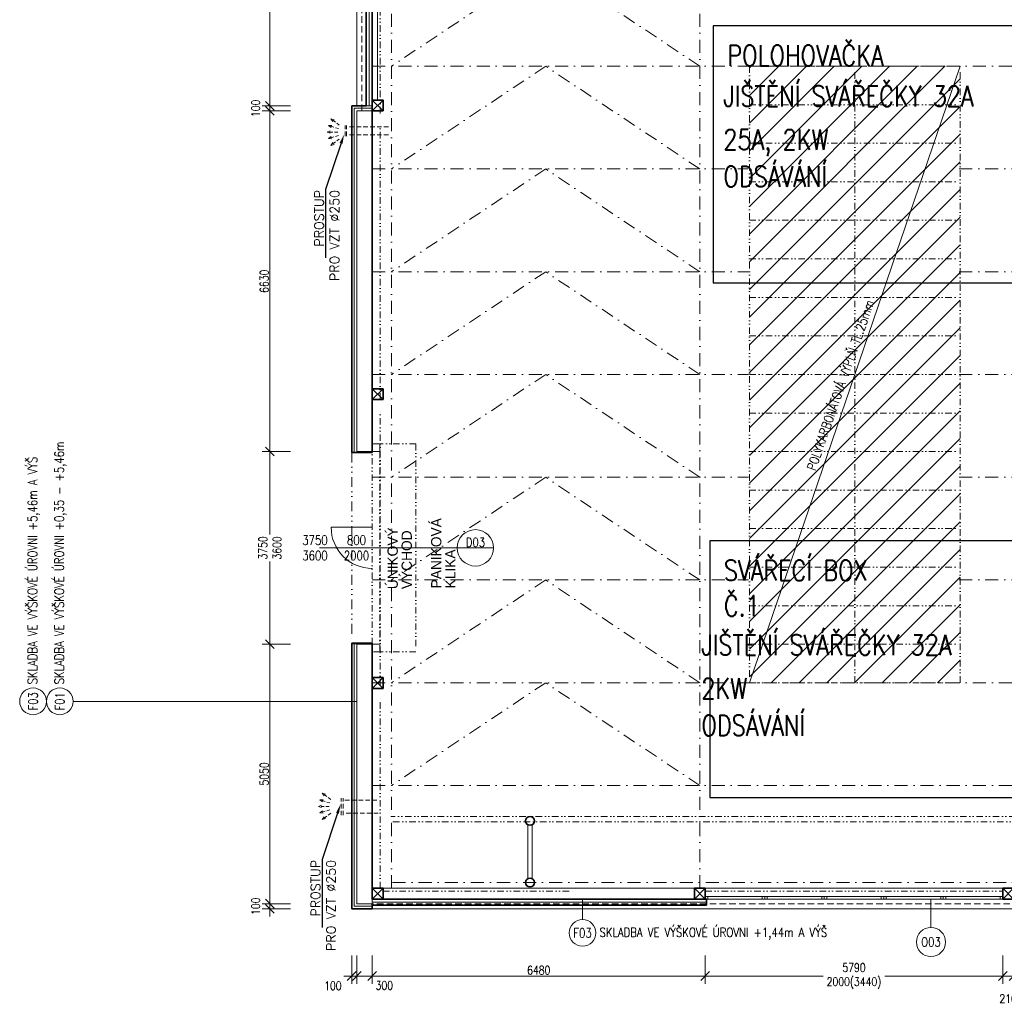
# Model space of a CAD drawing. Header units: millimetres. Extents: x -485339 to 350584, y -2181201 to -313328.
# Tile 46 of 115: x -147116 to -127955, y -1062036 to -1042873. Entities that reach past the tile are written whole.
import ezdxf
from ezdxf import colors
from ezdxf.entities.mleader import LeaderData, LeaderLine
from ezdxf.enums import TextEntityAlignment as Align
from ezdxf.math import Vec2, Vec3

# ---------------------------------------------------------------- set-up
doc = ezdxf.new("R2010")
doc.units = ezdxf.units.MM
doc.header["$LTSCALE"] = 10
for name, pattern in [('DASHDOT', [25.4, 12.7, -6.35, 0, -6.35]), ('DASHED', [19.05, 12.7, -6.35]), ('DĚLICÍ2', [15.875, 6.35, -3.175, 0, -3.175, 0, -3.175]), ('ČÁRKOVANÁ2', [9.525, 6.35, -3.175])]:
    doc.linetypes.add(name, pattern=pattern)
doc.layers.get('Defpoints').update_dxf_attribs({"color": 201})
for name, color, linetype, lineweight in [('1VZT', 150, 'DASHED', 18), ('N_dveře', 10, 'Continuous', 18), ('N_kóty', 10, 'Continuous', 18), ('N_okna', 10, 'Continuous', 18), ('N_popis', 10, 'Continuous', 18), ('N_popis_otvory', 10, 'Continuous', 18), ('N_čáry_nad', 10, 'DĚLICÍ2', 18), ('N_čáry_obrys', 10, 'Continuous', 35), ('N_čáry_obv.plášt', 212, 'Continuous', 18), ('N_čáry_obv.plášt_obrys', 212, 'Continuous', 35), ('N_čáry_plné', 10, 'Continuous', 18), ('N_šrary', 10, 'Continuous', 18), ('PBŘ', 160, 'Continuous', 18), ('St_sloupy_konstrukce haly', 5, 'Continuous', 35), ('St_sloupy_opláštění_půdorys', 25, 'Continuous', 35), ('St_čáry_nad', 250, 'DĚLICÍ2', 18), ('St_čáry_obrys', 5, 'Continuous', 35), ('St_čáry_osy', 250, 'DASHDOT', 18), ('St_čáry_plné', 250, 'Continuous', 18), ('St_čáry_pod', 250, 'ČÁRKOVANÁ2', 18)]:
    doc.layers.add(name, color=color, linetype=linetype, lineweight=lineweight)
for name, color, linetype in [('_HROMOSVOD', 251, 'Continuous'), ('VYBAVENÍ', 222, 'Continuous'), ('VYBAVENÍ_POPIS', 222, 'Continuous'), ('VYBAVENÍ_POŽADAVKY', 200, 'Continuous')]:
    doc.layers.add(name, color=color, linetype=linetype)
doc.styles.add('Andy', font='txt')
doc.styles.get("Standard").update_dxf_attribs({"font": 'simplex.shx', "width": 0.8})
doc.linetypes.add('IZOLACE', pattern='A,0.0001,-0.1,[134,ltypeshp.shx,S=0.1,R=0,X=-0.1,Y=0],-0.2,[134,ltypeshp.shx,S=0.1,R=180,X=0.1,Y=0],-0.1', length=0.4001)
doc.linetypes.add('ZIGZAG', pattern='A,0.00254,-5.08,[131,ltypeshp.shx,S=5.08,R=0,X=-5.08,Y=0],-10.16,[131,ltypeshp.shx,S=5.08,R=180,X=5.08,Y=0],-5.08', length=20.32254)
doc.dimstyles.new('stavebníM100', dxfattribs={"dimtxt": 165, "dimasz": 170, "dimexe": 150, "dimexo": 100, "dimgap": 30, "dimtad": 1, "dimdec": 0, "dimtxsty": 'Standard', "dimblk": 'OBLIQUE', "dimcen": -2.5, "dimdle": 150, "dimclrd": 256, "dimclre": 256, "dimclrt": 256, "dimadec": 4, "dimazin": 0, "dimtfac": 1, "dimtdec": 0, "dimtmove": 2, "dimatfit": 3, "dimldrblk": 'OBLIQUE', "dimfxl": 400, "dimfxlon": 1, "dimlwd": -1, "dimlwe": -1, "dimarcsym": 0})

# ---------------------------------------------------------------- blocks, each defined once
blk = doc.blocks.new('G$C08AFE675')
at = {"layer": 'St_sloupy_konstrukce haly', "color": 250, "lineweight": 18, "ltscale": 2}
for points in [[(-525, 40), (525, 40)], [(-525, -40), (525, -40)]]:
    blk.add_lwpolyline(points, dxfattribs=at)
at = {"layer": 'St_sloupy_konstrukce haly', "ltscale": 2}
for centre in [(-600, 0), (600, 0)]:
    blk.add_circle(centre, 85, dxfattribs=at)
blk = doc.blocks.new('G$C0F2906C7')
at = {"layer": 'St_sloupy_opláštění_půdorys', "ltscale": 2}
blk.add_lwpolyline([(-105, -105), (105, -105), (105, 105), (-105, 105)], close=True, dxfattribs=at)
for points in [[(-105, 105), (105, -105)], [(105, 105), (-105, -105)]]:
    blk.add_lwpolyline(points, dxfattribs=at)
blk = doc.blocks.new('G$CE3D3B369')
at = {"layer": 'St_čáry_osy', "linetype": 'ByBlock', "ltscale": 2}
blk.add_lwpolyline([(0, 0), (12000, 0), (12000, 4100), (0, 4100)], close=True, dxfattribs=at)
for points in [[(750, 4100), (750, 0)], [(1500, 4100), (1500, 0)], [(2250, 4100), (2250, 0)], [(3000, 4100), (3000, 0)], [(3750, 4100), (3750, 0)], [(4500, 4100), (4500, 0)], [(5250, 4100), (5250, 0)], [(6000, 4100), (6000, 0)], [(6750, 4100), (6750, 0)], [(7500, 4100), (7500, 0)], [(8250, 4100), (8250, 0)], [(9000, 4100), (9000, 0)], [(9750, 4100), (9750, 0)], [(10500, 4100), (10500, 0)], [(11250, 4100), (11250, 0)], [(0, 2050), (12000, 2050)]]:
    blk.add_lwpolyline(points, dxfattribs=at)
at = {"layer": 'St_čáry_osy', "ltscale": 2}
blk.add_lwpolyline([(12000, 4100), (12000, 0)], dxfattribs=at)
blk = doc.blocks.new('*U1165')
at = {"layer": 'St_čáry_osy', "ltscale": 2}
blk.add_lwpolyline([(3000, -1000), (0, 1000), (-3000, -1000)], dxfattribs=at)
blk = doc.blocks.new('*U1164')
at = {"layer": 'St_čáry_osy', "ltscale": 2}
for p in [(0, 14000), (0, 12000), (0, 10000), (0, 8000), (0, 6000), (0, 4000), (0, 2000), (0, 0)]:
    blk.add_blockref('*U1165', p, dxfattribs=at)
blk = doc.blocks.new('G$C1D1D6D4C')
at = {"layer": 'N_dveře', "linetype": 'DĚLICÍ2', "ltscale": 2}
for points in [[(-850, 150), (-850, -3900)], [(-850, 150), (-150, 150)], [(-150, 0), (-150, -3750)], [(0, -3750), (0, 0)], [(-850, -3900), (-150, -3900)]]:
    blk.add_lwpolyline(points, dxfattribs=at)
at = {"layer": 'N_dveře'}
blk.add_lwpolyline([(0, 0), (-150, 0), (-150, 150), (0, 150)], close=True, dxfattribs=at)
at = {"layer": 'N_dveře', "linetype": 'DĚLICÍ2', "ltscale": 2}
blk.add_lwpolyline([(0, -3750), (-150, -3750), (-150, -3900), (0, -3900)], close=True, dxfattribs=at)
blk = doc.blocks.new('G$C5E2F4CAD')
at = {"layer": 'N_okna'}
for points in [[(0, 0), (1158, 0), (1158, 50), (0, 50)], [(0, 0), (50, 0), (50, 50), (0, 50)], [(1158, 0), (1108, 0), (1108, 50), (1158, 50)], [(1158, 0), (2316, 0), (2316, 50), (1158, 50)], [(1158, 0), (1158, 0), (1158, 50), (1158, 50)], [(1158, 0), (1208, 0), (1208, 50), (1158, 50)], [(2316, 0), (2266, 0), (2266, 50), (2316, 50)], [(2316, 0), (3474, 0), (3474, 50), (2316, 50)], [(2316, 0), (2316, 0), (2316, 50), (2316, 50)], [(2316, 0), (2366, 0), (2366, 50), (2316, 50)], [(3474, 0), (3424, 0), (3424, 50), (3474, 50)], [(3474, 0), (4632, 0), (4632, 50), (3474, 50)], [(3474, 0), (3474, 0), (3474, 50), (3474, 50)], [(3474, 0), (3524, 0), (3524, 50), (3474, 50)], [(4632, 0), (4582, 0), (4582, 50), (4632, 50)], [(4632, 0), (5790, 0), (5790, 50), (4632, 50)], [(4632, 0), (4632, 0), (4632, 50), (4632, 50)], [(4632, 0), (4682, 0), (4682, 50), (4632, 50)], [(5790, 0), (5740, 0), (5740, 50), (5790, 50)]]:
    blk.add_lwpolyline(points, close=True, dxfattribs=at)
blk = doc.blocks.new('*U2310')
at = {"layer": 'N_okna'}
blk.add_blockref('G$C5E2F4CAD', (-2895, -25), dxfattribs=at)
blk = doc.blocks.new('*U2311')
at = {"layer": 'N_okna'}
blk.add_blockref('*U2310', (0, 0), dxfattribs=at)
blk = doc.blocks.new('_OBLIQUE')
at = {"color": 0, "linetype": 'ByBlock'}
blk.add_line((-0.5, -0.5), (0.5, 0.5), dxfattribs=at)
blk = doc.blocks.new('*D2324')
at = {"layer": 'Defpoints', "color": 0, "transparency": 16777216}
for p in [(-140655, -1060078), (-140555, -1060078), (-140655, -1061486)]:
    blk.add_point(p, dxfattribs=at)
at = {"layer": 'N_kóty', "transparency": 16777216}
for p, q in [((-140655, -1061086), (-140655, -1061636)), ((-140555, -1061086), (-140555, -1061636)), ((-140405, -1061486), (-140805, -1061486))]:
    blk.add_line(p, q, dxfattribs=at)
at = {"layer": 'N_kóty', "linetype": 'ByBlock', "transparency": 16777216, "xscale": 170, "yscale": 170, "zscale": 170, "rotation": 180}
blk.add_blockref('_OBLIQUE', (-140655, -1061486), dxfattribs=at)
at = {"layer": 'N_kóty', "linetype": 'ByBlock', "transparency": 16777216, "xscale": 170, "yscale": 170, "zscale": 170}
blk.add_blockref('_OBLIQUE', (-140555, -1061486), dxfattribs=at)
at = {"layer": 'N_kóty', "transparency": 16777216, "insert": (-141021, -1061676), "char_height": 165, "attachment_point": 5}
blk.add_mtext('100', dxfattribs=at)
blk = doc.blocks.new('*D2325')
at = {"layer": 'Defpoints', "color": 0, "transparency": 16777216}
for p in [(-140555, -1060078), (-140255, -1060078), (-140255, -1061486)]:
    blk.add_point(p, dxfattribs=at)
at = {"layer": 'N_kóty', "transparency": 16777216}
for p, q in [((-140555, -1061086), (-140555, -1061636)), ((-140255, -1061086), (-140255, -1061636)), ((-140705, -1061486), (-140105, -1061486))]:
    blk.add_line(p, q, dxfattribs=at)
at = {"layer": 'N_kóty', "linetype": 'ByBlock', "transparency": 16777216, "xscale": 170, "yscale": 170, "zscale": 170, "rotation": 180}
blk.add_blockref('_OBLIQUE', (-140555, -1061486), dxfattribs=at)
at = {"layer": 'N_kóty', "linetype": 'ByBlock', "transparency": 16777216, "xscale": 170, "yscale": 170, "zscale": 170}
blk.add_blockref('_OBLIQUE', (-140255, -1061486), dxfattribs=at)
at = {"layer": 'N_kóty', "transparency": 16777216, "insert": (-140020, -1061669), "char_height": 165, "attachment_point": 5}
blk.add_mtext('300', dxfattribs=at)
blk = doc.blocks.new('*D2326')
at = {"layer": 'Defpoints', "color": 0, "transparency": 16777216}
for p in [(-140255, -1060078), (-133775, -1059988), (-133775, -1061486)]:
    blk.add_point(p, dxfattribs=at)
at = {"layer": 'N_kóty', "transparency": 16777216}
for p, q in [((-140255, -1061086), (-140255, -1061636)), ((-133775, -1061086), (-133775, -1061636)), ((-140405, -1061486), (-133625, -1061486))]:
    blk.add_line(p, q, dxfattribs=at)
at = {"layer": 'N_kóty', "linetype": 'ByBlock', "transparency": 16777216, "xscale": 170, "yscale": 170, "zscale": 170, "rotation": 180}
blk.add_blockref('_OBLIQUE', (-140255, -1061486), dxfattribs=at)
at = {"layer": 'N_kóty', "linetype": 'ByBlock', "transparency": 16777216, "xscale": 170, "yscale": 170, "zscale": 170}
blk.add_blockref('_OBLIQUE', (-133775, -1061486), dxfattribs=at)
at = {"layer": 'N_kóty', "transparency": 16777216, "insert": (-137015, -1061373), "char_height": 165, "attachment_point": 5}
blk.add_mtext('6480', dxfattribs=at)
blk = doc.blocks.new('*D2327')
at = {"layer": 'Defpoints', "color": 0, "transparency": 16777216}
for p in [(-133775, -1059988), (-127985, -1059988), (-127985, -1061486)]:
    blk.add_point(p, dxfattribs=at)
at = {"layer": 'N_kóty', "transparency": 16777216}
for p, q in [((-133775, -1061086), (-133775, -1061636)), ((-127985, -1061086), (-127985, -1061636)), ((-133925, -1061486), (-131479, -1061486)), ((-127835, -1061486), (-130281, -1061486))]:
    blk.add_line(p, q, dxfattribs=at)
at = {"layer": 'N_kóty', "linetype": 'ByBlock', "transparency": 16777216, "xscale": 170, "yscale": 170, "zscale": 170, "rotation": 180}
blk.add_blockref('_OBLIQUE', (-133775, -1061486), dxfattribs=at)
at = {"layer": 'N_kóty', "linetype": 'ByBlock', "transparency": 16777216, "xscale": 170, "yscale": 170, "zscale": 170}
blk.add_blockref('_OBLIQUE', (-127985, -1061486), dxfattribs=at)
at = {"layer": 'N_kóty', "transparency": 16777216, "insert": (-130880, -1061486), "char_height": 165, "attachment_point": 5}
blk.add_mtext('5790\\P2000(3440)', dxfattribs=at)
blk = doc.blocks.new('*D2328')
at = {"layer": 'Defpoints', "color": 0, "transparency": 16777216}
for p in [(-127985, -1059988), (-127775, -1059988), (-127775, -1061486)]:
    blk.add_point(p, dxfattribs=at)
at = {"layer": 'N_kóty', "transparency": 16777216}
for p, q in [((-127985, -1061086), (-127985, -1061636)), ((-127775, -1061086), (-127775, -1061636)), ((-128135, -1061486), (-127625, -1061486))]:
    blk.add_line(p, q, dxfattribs=at)
at = {"layer": 'N_kóty', "linetype": 'ByBlock', "transparency": 16777216, "xscale": 170, "yscale": 170, "zscale": 170, "rotation": 180}
blk.add_blockref('_OBLIQUE', (-127985, -1061486), dxfattribs=at)
at = {"layer": 'N_kóty', "linetype": 'ByBlock', "transparency": 16777216, "xscale": 170, "yscale": 170, "zscale": 170}
blk.add_blockref('_OBLIQUE', (-127775, -1061486), dxfattribs=at)
at = {"layer": 'N_kóty', "transparency": 16777216, "insert": (-127880, -1061928), "char_height": 165, "attachment_point": 5}
blk.add_mtext('210', dxfattribs=at)
blk = doc.blocks.new('*D2348')
at = {"layer": 'Defpoints', "color": 0, "transparency": 16777216}
for p in [(-142246, -1060078), (-141391, -1060078), (-141491, -1060178)]:
    blk.add_point(p, dxfattribs=at)
at = {"layer": 'N_kóty', "transparency": 16777216}
for p, q in [((-142246, -1060328), (-142246, -1059928)), ((-141846, -1060078), (-142396, -1060078)), ((-141846, -1060178), (-142396, -1060178))]:
    blk.add_line(p, q, dxfattribs=at)
at = {"layer": 'N_kóty', "linetype": 'ByBlock', "transparency": 16777216, "xscale": 170, "yscale": 170, "zscale": 170}
for p, rotation in [((-142246, -1060078), 90), ((-142246, -1060178), 270)]:
    blk.add_blockref('_OBLIQUE', p, dxfattribs=dict(at, rotation=rotation))
at = {"layer": 'N_kóty', "transparency": 16777216, "insert": (-142523, -1060128), "char_height": 165, "attachment_point": 5, "rotation": 90}
blk.add_mtext('100', dxfattribs=at)
blk = doc.blocks.new('*D2349')
at = {"layer": 'Defpoints', "color": 0, "transparency": 16777216}
for p in [(-142246, -1055028), (-141391, -1055028), (-141391, -1060078)]:
    blk.add_point(p, dxfattribs=at)
at = {"layer": 'N_kóty', "transparency": 16777216}
for p, q in [((-142246, -1060228), (-142246, -1054878)), ((-141846, -1055028), (-142396, -1055028)), ((-141846, -1060078), (-142396, -1060078))]:
    blk.add_line(p, q, dxfattribs=at)
at = {"layer": 'N_kóty', "linetype": 'ByBlock', "transparency": 16777216, "xscale": 170, "yscale": 170, "zscale": 170}
for p, rotation in [((-142246, -1055028), 90), ((-142246, -1060078), 270)]:
    blk.add_blockref('_OBLIQUE', p, dxfattribs=dict(at, rotation=rotation))
at = {"layer": 'N_kóty', "transparency": 16777216, "insert": (-142358, -1057553), "char_height": 165, "attachment_point": 5, "rotation": 90}
blk.add_mtext('5050', dxfattribs=at)
blk = doc.blocks.new('*D2350')
at = {"layer": 'Defpoints', "color": 0, "transparency": 16777216}
for p in [(-142246, -1051278), (-141391, -1051278), (-141391, -1055028)]:
    blk.add_point(p, dxfattribs=at)
at = {"layer": 'N_kóty', "transparency": 16777216}
for p, q in [((-142246, -1051128), (-142246, -1052890)), ((-141846, -1051278), (-142396, -1051278)), ((-142246, -1055178), (-142246, -1053415)), ((-141846, -1055028), (-142396, -1055028))]:
    blk.add_line(p, q, dxfattribs=at)
at = {"layer": 'N_kóty', "linetype": 'ByBlock', "transparency": 16777216, "xscale": 170, "yscale": 170, "zscale": 170}
for p, rotation in [((-142246, -1051278), 90), ((-142246, -1055028), 270)]:
    blk.add_blockref('_OBLIQUE', p, dxfattribs=dict(at, rotation=rotation))
at = {"layer": 'N_kóty', "transparency": 16777216, "insert": (-142246, -1053153), "char_height": 165, "attachment_point": 5, "rotation": 90}
blk.add_mtext('3750\\P3600', dxfattribs=at)
blk = doc.blocks.new('*D2351')
at = {"layer": 'Defpoints', "color": 0, "transparency": 16777216}
for p in [(-142246, -1044648), (-141391, -1044648), (-141391, -1051278)]:
    blk.add_point(p, dxfattribs=at)
at = {"layer": 'N_kóty', "transparency": 16777216}
for p, q in [((-142246, -1051428), (-142246, -1044498)), ((-141846, -1044648), (-142396, -1044648)), ((-141846, -1051278), (-142396, -1051278))]:
    blk.add_line(p, q, dxfattribs=at)
at = {"layer": 'N_kóty', "linetype": 'ByBlock', "transparency": 16777216, "xscale": 170, "yscale": 170, "zscale": 170}
for p, rotation in [((-142246, -1044648), 90), ((-142246, -1051278), 270)]:
    blk.add_blockref('_OBLIQUE', p, dxfattribs=dict(at, rotation=rotation))
at = {"layer": 'N_kóty', "transparency": 16777216, "insert": (-142358, -1047963), "char_height": 165, "attachment_point": 5, "rotation": 90}
blk.add_mtext('6630', dxfattribs=at)
blk = doc.blocks.new('*D2352')
at = {"layer": 'Defpoints', "color": 0, "transparency": 16777216}
for p in [(-142246, -1044548), (-141211, -1044548), (-141391, -1044648)]:
    blk.add_point(p, dxfattribs=at)
at = {"layer": 'N_kóty', "transparency": 16777216}
for p, q in [((-142246, -1044798), (-142246, -1044398)), ((-141846, -1044548), (-142396, -1044548)), ((-141846, -1044648), (-142396, -1044648))]:
    blk.add_line(p, q, dxfattribs=at)
at = {"layer": 'N_kóty', "linetype": 'ByBlock', "transparency": 16777216, "xscale": 170, "yscale": 170, "zscale": 170}
for p, rotation in [((-142246, -1044548), 90), ((-142246, -1044648), 270)]:
    blk.add_blockref('_OBLIQUE', p, dxfattribs=dict(at, rotation=rotation))
at = {"layer": 'N_kóty', "transparency": 16777216, "insert": (-142523, -1044598), "char_height": 165, "attachment_point": 5, "rotation": 90}
blk.add_mtext('100', dxfattribs=at)
blk = doc.blocks.new('*D2353')
at = {"layer": 'Defpoints', "color": 0, "transparency": 16777216}
for p in [(-142246, -1038198), (-141091, -1038198), (-141211, -1044548)]:
    blk.add_point(p, dxfattribs=at)
at = {"layer": 'N_kóty', "transparency": 16777216}
for p, q in [((-142246, -1044698), (-142246, -1038048)), ((-141846, -1038198), (-142396, -1038198)), ((-141846, -1044548), (-142396, -1044548))]:
    blk.add_line(p, q, dxfattribs=at)
at = {"layer": 'N_kóty', "linetype": 'ByBlock', "transparency": 16777216, "xscale": 170, "yscale": 170, "zscale": 170}
for p, rotation in [((-142246, -1038198), 90), ((-142246, -1044548), 270)]:
    blk.add_blockref('_OBLIQUE', p, dxfattribs=dict(at, rotation=rotation))
at = {"layer": 'N_kóty', "transparency": 16777216, "insert": (-142358, -1041373), "char_height": 165, "attachment_point": 5, "rotation": 90}
blk.add_mtext('6350', dxfattribs=at)
blk = doc.blocks.new('rhbfdgb')
at = {"layer": '1VZT', "ltscale": 0.5}
for p, q in [((-359271, 269163), (-359108, 269286)), ((-359108, 269286), (-359171, 269266)), ((-359108, 269286), (-359144, 269231)), ((-359257, 269095), (-359061, 269154)), ((-359061, 269154), (-359127, 269157)), ((-359061, 269154), (-359114, 269114)), ((-359271, 268893), (-359108, 268770)), ((-359257, 268961), (-359061, 268902)), ((-359241, 269028), (-359035, 269028)), ((-359061, 268902), (-359127, 268899)), ((-359061, 268902), (-359114, 268942)), ((-359035, 269028), (-359098, 269050)), ((-359035, 269028), (-359098, 269005)), ((-359108, 268770), (-359171, 268790)), ((-359108, 268770), (-359144, 268825))]:
    blk.add_line(p, q, dxfattribs=at)

msp = doc.modelspace()

# ---------------------------------------------------------------- hatches: boundary and pattern name
at = {"layer": 'N_šrary', "linetype": 'DASHED'}
h = msp.add_hatch(dxfattribs=at)
h.set_pattern_fill('ANSI31', color=256, scale=120)
h.set_pattern_definition([(45, (12019.06, -425258.4), (-269.40768, 269.40768), [])])
h.paths.add_polyline_path([(-132915.1, -1055777.6), (-128815.1, -1055777.6), (-128815.1, -1043777.6), (-132915.1, -1043777.6)])

# ---------------------------------------------------------------- linework, layer by layer
at = {"layer": '1VZT', "ltscale": 0.7}
for p, q in [((-140781.4, -1045139.5), (-140781.4, -1044933.8)), ((-140755.6, -1045139.5), (-140755.6, -1044933.8)), ((-139940, -1044955.2), (-140728.6, -1044955.2)), ((-139940, -1045115.2), (-140728.6, -1045115.2)), ((-140856.9, -1058357.7), (-140856.9, -1058023.3)), ((-140820.9, -1058357.7), (-140820.9, -1058023.3)), ((-140789.4, -1058065.2), (-140136.9, -1058065.2)), ((-140136.9, -1058315.2), (-140789.4, -1058315.2))]:
    msp.add_line(p, q, dxfattribs=at)
at = {"layer": 'N_dveře'}
msp.add_lwpolyline([(-140254.9, -1052752.6), (-141054.9, -1052752.6)], dxfattribs=at)
msp.add_arc((-140254.9, -1052752.6), 800, 180, 270, dxfattribs=at)
at = {"layer": 'N_okna'}
msp.add_lwpolyline([(-133774.9, -1059987.6), (-133774.9, -1059987.6), (-133774.9, -1059937.6), (-133774.9, -1059937.6)], close=True, dxfattribs=at)
at = {"layer": 'N_popis'}
for points in [[(-128815.1, -1043777.6), (-132915.1, -1055777.6)], [(-146075.9, -1056139.8), (-140554.9, -1056139.8)], [(-136162.4, -1060386.7), (-136162.4, -1059987.6)]]:
    msp.add_lwpolyline(points, dxfattribs=at)
for centre in [(-146855.6, -1056139.8), (-146335.8, -1056139.8), (-136162.4, -1060646.6)]:
    msp.add_circle(centre, 259.9, dxfattribs=at)
at = {"layer": 'N_popis_otvory'}
for points in [[(-141280.9, -1053152.6), (-138601.3, -1053152.6)], [(-129382.6, -1060540.8), (-129382.6, -1059987.6)]]:
    msp.add_lwpolyline(points, dxfattribs=at)
for centre, radius in [((-138246.7, -1053152.6), 354.6), ((-129382.6, -1060823.9), 283.2)]:
    msp.add_circle(centre, radius, dxfattribs=at)
at = {"layer": 'N_čáry_nad', "ltscale": 3}
msp.add_lwpolyline([(-140654.9, -1051297.6), (-140654.9, -1055007.6)], dxfattribs=at)
at = {"layer": 'N_čáry_obrys', "ltscale": 2}
for points in [[(-140654.9, -1044547.6), (-140654.9, -1051297.6)], [(-140374.9, -1044547.6), (-140654.9, -1044547.6)], [(-140254.9, -1051297.6), (-140654.9, -1051297.6)], [(-140654.9, -1055007.6), (-140654.9, -1060177.6)], [(-140254.9, -1055007.6), (-140654.9, -1055007.6)], [(-140254.9, -1060177.6), (-140654.9, -1060177.6)]]:
    msp.add_lwpolyline(points, dxfattribs=at)
at = {"layer": 'N_čáry_obrys'}
for points in [[(-140254.9, -1051297.6), (-140254.9, -1051277.6)], [(-140254.9, -1055007.6), (-140254.9, -1055027.6)], [(-140254.9, -1060177.6), (-140254.9, -1060077.6)]]:
    msp.add_lwpolyline(points, dxfattribs=at)
at = {"layer": 'N_čáry_obv.plášt', "linetype": 'ZIGZAG'}
for points in [[(-140314.9, -1044547.6), (-140314.9, -1038171.6)], [(-140254.9, -1060047.6), (-133749.9, -1060047.6)]]:
    msp.add_lwpolyline(points, dxfattribs=at)
at = {"layer": 'N_čáry_obv.plášt', "linetype": 'IZOLACE', "ltscale": 10}
for points in [[(-140604.9, -1044597.6), (-140604.9, -1051277.6)], [(-140254.9, -1044597.6), (-140604.9, -1044597.6)], [(-140604.9, -1055027.6), (-140604.9, -1060127.6)], [(-140254.9, -1060127.6), (-140604.9, -1060127.6)]]:
    msp.add_lwpolyline(points, dxfattribs=at)
at = {"layer": 'N_čáry_obv.plášt', "linetype": 'IZOLACE', "ltscale": 2}
for points in [[(-140254.9, -1051287.6), (-140654.9, -1051287.6)], [(-140254.9, -1055017.6), (-140654.9, -1055017.6)]]:
    msp.add_lwpolyline(points, dxfattribs=at)
at = {"layer": 'N_čáry_obv.plášt'}
msp.add_lwpolyline([(-140254.9, -1059987.6), (-140254.9, -1060107.6)], dxfattribs=at)
at = {"layer": 'N_čáry_obv.plášt_obrys'}
for points in [[(-140374.9, -1044547.6), (-140374.9, -1038171.6)], [(-140254.9, -1044542.6), (-140254.9, -1038171.6)], [(-133749.9, -1060107.6), (-133749.9, -1059987.6)]]:
    msp.add_lwpolyline(points, dxfattribs=at)
at = {"layer": 'N_čáry_obv.plášt_obrys', "ltscale": 2}
for points in [[(-140254.9, -1044542.6), (-140254.9, -1038171.6)], [(-140254.9, -1059987.6), (-133749.9, -1059987.6)], [(-140254.9, -1060107.6), (-133749.9, -1060107.6)]]:
    msp.add_lwpolyline(points, dxfattribs=at)
at = {"layer": 'N_čáry_plné', "ltscale": 2}
for points in [[(-140554.9, -1044547.6), (-140554.9, -1014302.6)], [(-70504.9, -1060177.6), (-140254.9, -1060177.6)]]:
    msp.add_lwpolyline(points, dxfattribs=at)
at = {"layer": 'N_čáry_plné'}
for points in [[(-140374.9, -1044547.6), (-140254.9, -1044547.6)], [(-138601.3, -1053152.6), (-137892.1, -1053152.6)]]:
    msp.add_lwpolyline(points, dxfattribs=at)
at = {"layer": 'St_sloupy_konstrukce haly', "ltscale": 2}
msp.add_lwpolyline([(-140254.9, -1055027.6), (-140254.9, -1059777.6)], dxfattribs=at)
at = {"layer": 'St_čáry_nad', "ltscale": 2}
for points in [[(-140099.9, -1044697.6), (-140099.9, -992922.8)], [(-140099.9, -1050267.6), (-140099.9, -1044907.6)], [(-140099.9, -1055837.6), (-140099.9, -1050477.6)], [(-140099.9, -1059777.6), (-140099.9, -1056047.6)], [(-71184.9, -1058382.6), (-139879.9, -1058382.6)], [(-71101.2, -1058482.6), (-139879.9, -1058482.6)], [(-140044.9, -1059832.6), (-136314.9, -1059832.6)], [(-133774.9, -1059832.6), (-127984.9, -1059832.6)]]:
    msp.add_lwpolyline(points, dxfattribs=at)
at = {"layer": 'St_čáry_obrys', "ltscale": 2}
msp.add_lwpolyline([(-140254.9, -1044647.6), (-140254.9, -1051277.6)], dxfattribs=at)
at = {"layer": 'St_čáry_osy', "ltscale": 2}
for points in [[(-139879.9, -1059777.6), (-139879.9, -992785.6)], [(-133879.9, -1059777.6), (-133879.9, -992785.6)], [(-140254.9, -1043777.6), (-74504.9, -1043777.6)], [(-140254.9, -1045777.6), (-132947.1, -1045777.6)], [(-128834.2, -1045777.6), (-120934.2, -1045777.6)], [(-140254.9, -1047777.6), (-132934.2, -1047777.6)], [(-128834.2, -1047777.6), (-120934.2, -1047777.6)], [(-140254.9, -1049777.6), (-132934.2, -1049777.6)], [(-128834.2, -1049777.6), (-120934.2, -1049777.6)], [(-140254.9, -1051777.6), (-132934.2, -1051777.6)], [(-128834.2, -1051777.6), (-120934.2, -1051777.6)], [(-140254.9, -1053777.6), (-132934.2, -1053777.6)], [(-128834.2, -1053777.6), (-120934.2, -1053777.6)], [(-140254.9, -1055777.6), (-70504.9, -1055777.6)], [(-140254.9, -1057777.6), (-70504.9, -1057777.6)], [(-70504.9, -1059667.6), (-140099.9, -1059667.6)]]:
    msp.add_lwpolyline(points, dxfattribs=at)
at = {"layer": 'St_čáry_plné', "ltscale": 2}
for points in [[(-140154.9, -1044437.6), (-140154.9, -1038407.6)], [(-140554.9, -1044647.6), (-140554.9, -1051277.6)], [(-140254.9, -1044647.6), (-140554.9, -1044647.6)], [(-140254.9, -1051277.6), (-140554.9, -1051277.6)], [(-140554.9, -1055027.6), (-140554.9, -1060077.6)], [(-140254.9, -1055027.6), (-140554.9, -1055027.6)], [(-140254.9, -1059777.6), (-70504.9, -1059777.6)], [(-140254.9, -1060077.6), (-140554.9, -1060077.6)]]:
    msp.add_lwpolyline(points, dxfattribs=at)
at = {"layer": 'St_čáry_pod', "ltscale": 2}
for points in [[(-140454.9, -1044647.6), (-140454.9, -1031932.6)], [(-70504.9, -1060077.6), (-140254.9, -1060077.6)]]:
    msp.add_lwpolyline(points, dxfattribs=at)
at = {"layer": 'VYBAVENÍ'}
for points in [[(-133620.2, -1047992.5), (-127620.2, -1047992.5), (-127620.2, -1042992.5), (-133620.2, -1042992.5)], [(-133685.9, -1058014), (-127685.9, -1058014), (-127685.9, -1053014), (-133685.9, -1053014)]]:
    msp.add_lwpolyline(points, close=True, dxfattribs=at)

# ---------------------------------------------------------------- block references
at = {"layer": '_HROMOSVOD', "rotation": 180}
for p in [(-500166.7, -776032), (-500334.2, -789156.3)]:
    msp.add_blockref('rhbfdgb', p, dxfattribs=at)
at = {"layer": 'N_okna'}
msp.add_blockref('*U2311', (-130879.9, -1059962.6), dxfattribs=at)
at = {"layer": 'N_čáry_obrys', "xscale": -1}
msp.add_blockref('G$C1D1D6D4C', (-140254.9, -1051277.6), dxfattribs=at)
at = {"layer": 'St_sloupy_konstrukce haly', "ltscale": 2, "rotation": 90}
msp.add_blockref('G$C08AFE675', (-137184.9, -1059067.6), dxfattribs=at)
at = {"layer": 'St_sloupy_opláštění_půdorys', "ltscale": 2, "rotation": 90}
for p in [(-140149.9, -1044542.6), (-140149.9, -1050162.6), (-140149.9, -1055782.6), (-140149.9, -1059882.6), (-133879.9, -1059882.6), (-127879.9, -1059882.6)]:
    msp.add_blockref('G$C0F2906C7', p, dxfattribs=at)
at = {"layer": 'St_čáry_nad', "ltscale": 2, "rotation": 90}
msp.add_blockref('G$CE3D3B369', (-128815.1, -1055777.6), dxfattribs=at)
at = {"layer": 'St_čáry_osy', "ltscale": 2}
msp.add_blockref('*U1164', (-136879.9, -1056777.6), dxfattribs=at)

# ---------------------------------------------------------------- texts
at = {"layer": 'N_popis', "width": 0.8}
for s, rotation, p in [('POLYKARBONÁTOVÁ VÝPLŇ TL.25mm', 70.83983, (-131631.1, -1051665.1)), ('SKLADBA VE VÝŠKOVÉ ÚROVNI +5,46m A VÝŠ', 90, (-146776.2, -1055809.6)), ('SKLADBA VE VÝŠKOVÉ ÚROVNI +0,35 - +5,46m ', 90, (-146256.4, -1055809.6))]:
    msp.add_text(s, height=180, rotation=rotation, dxfattribs=at).set_placement(p)
for s, p in [('F03', (-146855.6, -1056139.8)), ('F01', (-146335.8, -1056139.8))]:
    msp.add_text(s, height=180, rotation=90, dxfattribs=at).set_placement(p, align=Align.MIDDLE_CENTER)
msp.add_text('SKLADBA VE VÝŠKOVÉ ÚROVNI +1,44m A VÝŠ', height=180, dxfattribs=at).set_placement((-135832.2, -1060726))
msp.add_text('F03', height=180, dxfattribs=at).set_placement((-136162.4, -1060646.6), align=Align.MIDDLE_CENTER)
at = {"layer": 'N_popis_otvory', "width": 0.8}
for s, p in [('D03', (-138246.7, -1053044.8)), ('O03', (-129382.6, -1060823.9))]:
    msp.add_text(s, height=180, dxfattribs=at).set_placement(p, align=Align.MIDDLE_CENTER)
at = {"layer": 'N_popis_otvory', "char_height": 180, "width": 1342.526, "attachment_point": 5}
for s, insert in [('3750\\P3600', (-141369.9, -1053152.6)), ('800\\P2000', (-140562.2, -1053152.6))]:
    msp.add_mtext(s, dxfattribs=dict(at, insert=insert))
at = {"layer": 'PBŘ', "ltscale": 2, "style": 'Andy'}
for s, p in [('PANIKOVÁ', (-138909.5, -1053941.5)), ('ÚNIKOVÝ', (-139758, -1053956.6)), ('VÝCHOD', (-139484.2, -1053956.6)), ('KLIKA', (-138635.6, -1053941.5))]:
    msp.add_text(s, height=200, rotation=90, dxfattribs=at).set_placement(p)
at = {"layer": 'VYBAVENÍ_POPIS', "width": 0.8}
for s, p in [('POLOHOVAČKA', (-133346.7, -1043769.3)), ('SVÁŘECÍ BOX', (-133412.5, -1053790.8)), ('Č.1', (-133412.5, -1054482))]:
    msp.add_text(s, height=400, dxfattribs=at).set_placement(p)
at = {"layer": 'VYBAVENÍ_POŽADAVKY', "width": 0.8}
for s, p in [('JIŠTĚNÍ SVÁŘEČKY 32A', (-133421.6, -1044559)), ('25A, 2KW', (-133421.6, -1045407)), ('ODSÁVÁNÍ', (-133421.6, -1046125.9)), ('JIŠTĚNÍ SVÁŘEČKY 32A', (-133850.3, -1055242.4)), ('2KW', (-133850.3, -1056090.4)), ('ODSÁVÁNÍ', (-133850.3, -1056809.3))]:
    msp.add_text(s, height=400, dxfattribs=at).set_placement(p)

# ---------------------------------------------------------------- dimensions: what is measured, and where the dimension line sits
at = {"layer": 'N_kóty'}
for base, p1, p2, picture, middle in [((-142245.6, -1038197.6), (-141211.2, -1044547.6), (-141091.2, -1038197.6), '*D2353', (-142358.1, -1041372.6)), ((-142245.6, -1044547.6), (-141391.2, -1044647.6), (-141211.2, -1044547.6), '*D2352', (-142523.1, -1044597.6)), ((-142245.6, -1044647.6), (-141391.2, -1051277.6), (-141391.2, -1044647.6), '*D2351', (-142358.1, -1047962.6)), ((-142245.6, -1055027.6), (-141391.2, -1060077.6), (-141391.2, -1055027.6), '*D2349', (-142358.1, -1057552.6)), ((-142245.6, -1060077.6), (-141491.2, -1060177.6), (-141391.2, -1060077.6), '*D2348', (-142523.1, -1060127.6))]:
    dim = msp.add_linear_dim(base=base, p1=p1, p2=p2, angle=90, dimstyle='stavebníM100', dxfattribs=at)
    dim.commit()
    dim.dimension.update_dxf_attribs({"geometry": picture, "text_midpoint": middle})
dim = msp.add_linear_dim(base=(-142245.6, -1051277.6), p1=(-141391.2, -1055027.6), p2=(-141391.2, -1051277.6), angle=90, text='<>\\P3600', dimstyle='stavebníM100', override={"dimtxsty": 'Standard'}, dxfattribs=at)
dim.commit()
dim.dimension.update_dxf_attribs({"geometry": '*D2350', "text_midpoint": (-142245.6, -1053152.6), "dimtype": 160})
for base, p2, picture, middle in [((-140654.9, -1061485.5), (-140654.9, -1060077.6), '*D2324', (-141020.7, -1061675.6)), ((-140254.9, -1061485.5), (-140254.9, -1060077.6), '*D2325', (-140019.9, -1061668.7))]:
    dim = msp.add_linear_dim(base=base, p1=(-140554.9, -1060077.6), p2=p2, dimstyle='stavebníM100', dxfattribs=at)
    dim.commit()
    dim.dimension.update_dxf_attribs({"geometry": picture, "text_midpoint": middle, "dimtype": 160})
for base, p1, p2, picture, middle in [((-133774.9, -1061485.5), (-140254.9, -1060077.6), (-133774.9, -1059987.6), '*D2326', (-137014.9, -1061373)), ((-127774.9, -1061485.5), (-127984.9, -1059987.6), (-127774.9, -1059987.6), '*D2328', (-127879.9, -1061928))]:
    dim = msp.add_linear_dim(base=base, p1=p1, p2=p2, dimstyle='stavebníM100', dxfattribs=at)
    dim.commit()
    dim.dimension.update_dxf_attribs({"geometry": picture, "text_midpoint": middle})
dim = msp.add_linear_dim(base=(-127984.9, -1061485.5), p1=(-133774.9, -1059987.6), p2=(-127984.9, -1059987.6), text='<>\\P2000(3440)', dimstyle='stavebníM100', override={"dimtxsty": 'Standard'}, dxfattribs=at)
dim.commit()
dim.dimension.update_dxf_attribs({"geometry": '*D2327', "text_midpoint": (-130879.9, -1061485.5), "dimtype": 160})

# ---------------------------------------------------------------- leaders
at = {"layer": 'N_popis'}
ml = msp.add_multileader_mtext('Standard', dxfattribs=at)
ml.set_content('{\\W1;\\A1;\\H1.00002x;\\C256;PROSTUP \\PPRO VZT %%C250}', color=256)
ml.set_leader_properties()
ml.build(insert=Vec2(0, 0))
ml.multileader.update_dxf_attribs({"text_left_attachment_type": 6, "text_right_attachment_type": 6, "arrow_head_size": 180})
ctx = ml.context
ctx.base_point, ctx.char_height, ctx.arrow_head_size, ctx.plane_origin, ctx.plane_x_axis, ctx.plane_y_axis = Vec3(-141162.5, -1048185.9), 180, 180, Vec3(-142099.4, -1045398.4), Vec3(0, 1), Vec3(-1, 0)
ctx.left_attachment, ctx.right_attachment, ctx.text_align_type = 6, 6, 2
notes = []
notes.append((ctx, [(0, (1, 1, 0), (-141162.5, -1046176.7), (0, -1), 8, [(0, [(-140803.8, -1045107)], 0, [])])]))
ctx.mtext.insert, ctx.mtext.text_direction, ctx.mtext.rotation, ctx.mtext.alignment, ctx.mtext.flow_direction = Vec3(-141378.5, -1046186.7), Vec3(0, 1), 1.5707963, 3, 5
ml = msp.add_multileader_mtext('Standard', dxfattribs=at)
ml.set_content('{\\W1;\\A1;\\H1.00002x;\\C256;PROSTUP \\PPRO VZT %%C250}', color=256)
ml.set_leader_properties()
ml.build(insert=Vec2(0, 0))
ml.multileader.update_dxf_attribs({"text_left_attachment_type": 6, "text_right_attachment_type": 6, "arrow_head_size": 180})
ctx = ml.context
ctx.base_point, ctx.char_height, ctx.arrow_head_size, ctx.plane_origin, ctx.plane_x_axis, ctx.plane_y_axis = Vec3(-141231.9, -1061224.5), 180, 180, Vec3(-142168.9, -1058437), Vec3(0, 1), Vec3(-1, 0)
ctx.left_attachment, ctx.right_attachment, ctx.text_align_type = 6, 6, 2
notes.append((ctx, [(0, (1, 1, 0), (-141231.9, -1059215.3), (0, -1), 8, [(0, [(-140873.2, -1058145.7)], 0, [])])]))
ctx.mtext.insert, ctx.mtext.text_direction, ctx.mtext.rotation, ctx.mtext.alignment, ctx.mtext.flow_direction = Vec3(-141447.9, -1059225.3), Vec3(0, 1), 1.5707963, 3, 5
for ctx, leaders in notes:
    for number, flags, end, landing, length, lines in leaders:
        leader = LeaderData()
        leader.index, (leader.has_last_leader_line, leader.has_dogleg_vector, leader.attachment_direction) = number, flags
        leader.last_leader_point, leader.dogleg_vector, leader.dogleg_length = Vec3(end), Vec3(landing), length
        for number, points, colour, breaks in lines:
            line = LeaderLine()
            line.index, line.vertices, line.color, line.breaks = number, Vec3.list(points), colors.encode_raw_color(colour), breaks
            leader.lines.append(line)
        ctx.leaders.append(leader)

doc.saveas('drawing.dxf')
